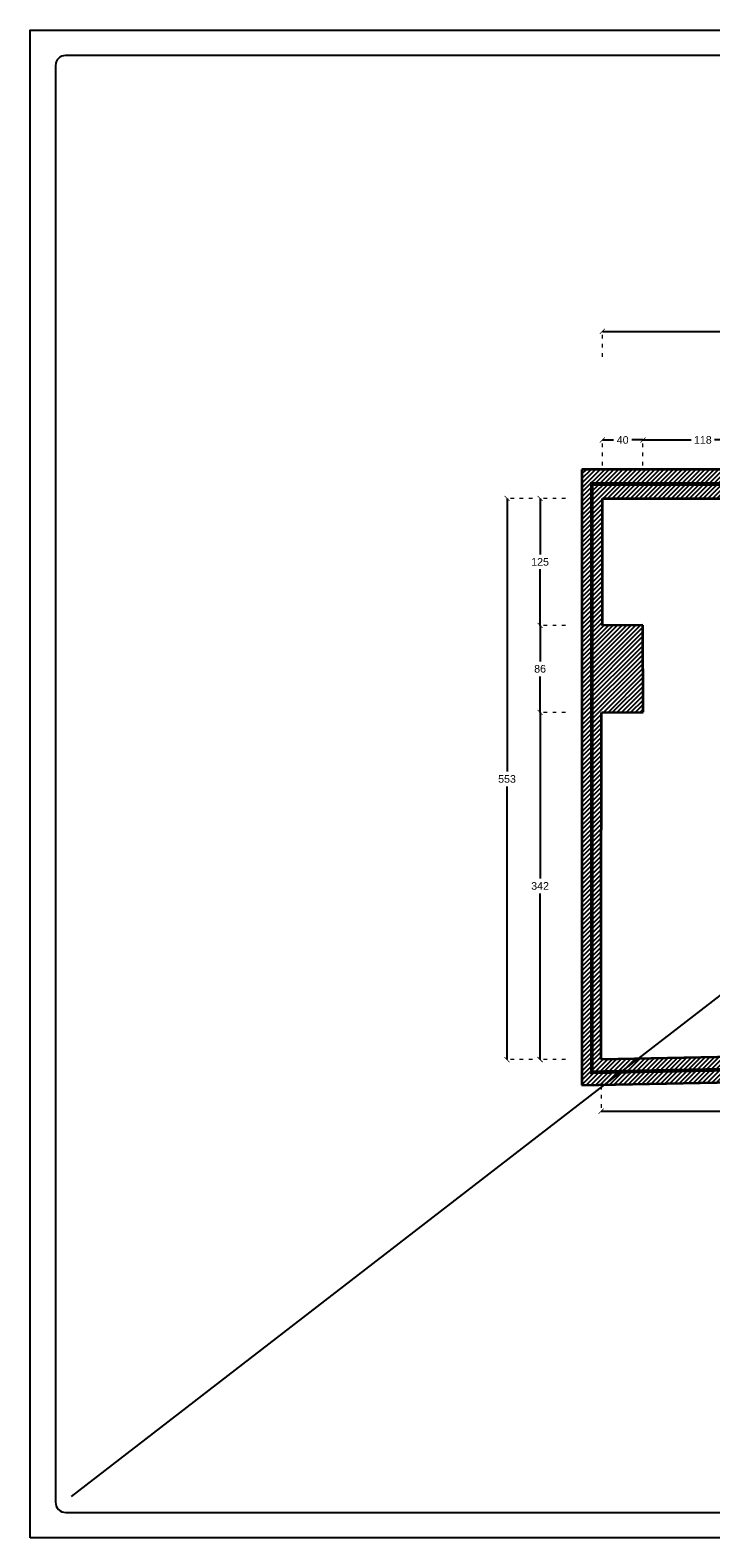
# Model space of a CAD drawing. Header units: centimetres. Extents: x -2854 to 18796, y -762 to 9238.
# Tile 156 of 166: x 4846 to 5517, y 5996 to 7481. Entities that reach past the tile are written whole.
import ezdxf

# ---------------------------------------------------------------- set-up
doc = ezdxf.new("R2010")
doc.units = ezdxf.units.CM
doc.header["$LTSCALE"] = 0.3
doc.linetypes.add('ACAD_ISO03W100', pattern=[30, 12, -18])
doc.linetypes.add('DASHDOT', pattern=[25.4, 12.7, -6.35, 0, -6.35])
doc.layers.add('KK_ARC_AREAS', color=1, linetype='Continuous')
doc.layers.add('XR_EXIST_WALL_HATCH', color=253, linetype='Continuous')
doc.layers.add('KK_DIM', color=253, linetype='Continuous', lineweight=5)
doc.layers.add('XR_EXIST_WALLS_0.2', color=2, linetype='Continuous', lineweight=20)
doc.styles.add('KIKO Milano_Light', font='Arial.ttf')
doc.dimstyles.new('KIKO', dxfattribs={"dimtxt": 1.5, "dimasz": 1, "dimexe": 0, "dimexo": 2, "dimgap": 0.7, "dimtad": 0, "dimtih": 1, "dimtoh": 1, "dimdec": 0, "dimzin": 0, "dimtxsty": 'KIKO Milano_Light', "dimblk": 'ARCHTICK', "dimcen": 0.09, "dimadec": 1, "dimazin": 0, "dimtfac": 1, "dimtdec": 0, "dimtix": 1, "dimtofl": 0, "dimtmove": 0, "dimatfit": 3, "dimldrblk": 'ARCHTICK', "dimfxl": 5, "dimfxlon": 1, "dimtolj": 1, "dimtzin": 0, "dimlwe": 5, "dimarcsym": 0})

# ---------------------------------------------------------------- blocks, each defined once
blk = doc.blocks.new('_ArchTick')
at = {"color": 0, "linetype": 'ByBlock', "const_width": 0.15}
blk.add_lwpolyline([(-0.5, -0.5), (0.5, 0.5)], dxfattribs=at)
blk = doc.blocks.new('*D144')
at = {"layer": 'Defpoints', "color": 0, "transparency": 16777216}
for p in [(5410.2, 7184), (6312.7, 7102.9), (5410.2, 7019.4)]:
    blk.add_point(p, dxfattribs=at)
at = {"layer": 'KK_DIM', "color": 0, "linetype": 'ACAD_ISO03W100', "lineweight": 5, "transparency": 16777216}
for p, q in [((5410.2, 7159), (5410.2, 7184)), ((6312.7, 7159), (6312.7, 7184))]:
    blk.add_line(p, q, dxfattribs=at)
at = {"layer": 'KK_DIM', "color": 0, "lineweight": -2, "transparency": 16777216}
for p, q in [((5410.2, 7184), (5849.7, 7184)), ((6312.7, 7184), (5873.2, 7184))]:
    blk.add_line(p, q, dxfattribs=at)
at = {"layer": 'KK_DIM', "color": 0, "lineweight": -2, "transparency": 16777216, "xscale": 5, "yscale": 5, "zscale": 5, "rotation": 180}
blk.add_blockref('_ArchTick', (5410.2, 7184), dxfattribs=at)
at = {"layer": 'KK_DIM', "color": 0, "lineweight": -2, "transparency": 16777216, "xscale": 5, "yscale": 5, "zscale": 5}
blk.add_blockref('_ArchTick', (6312.7, 7184), dxfattribs=at)
at = {"layer": 'KK_DIM', "color": 0, "transparency": 16777216, "insert": (5861.4, 7184), "char_height": 7.5, "attachment_point": 5, "style": 'KIKO Milano_Light'}
blk.add_mtext('\\A1;903', dxfattribs=at)
blk = doc.blocks.new('*D145')
at = {"layer": 'Defpoints', "color": 0, "transparency": 16777216}
for p in [(5410.2, 7077), (5410.2, 7019.4), (5450.2, 6894.5)]:
    blk.add_point(p, dxfattribs=at)
at = {"layer": 'KK_DIM', "color": 0, "linetype": 'ACAD_ISO03W100', "lineweight": 5, "transparency": 16777216}
for p, q in [((5410.2, 7052), (5410.2, 7077)), ((5450.2, 7052), (5450.2, 7077))]:
    blk.add_line(p, q, dxfattribs=at)
at = {"layer": 'KK_DIM', "color": 0, "lineweight": -2, "transparency": 16777216}
for p, q in [((5410.2, 7077), (5421.2, 7077)), ((5450.2, 7077), (5439.2, 7077))]:
    blk.add_line(p, q, dxfattribs=at)
at = {"layer": 'KK_DIM', "color": 0, "lineweight": -2, "transparency": 16777216, "xscale": 5, "yscale": 5, "zscale": 5, "rotation": 180}
blk.add_blockref('_ArchTick', (5410.2, 7077), dxfattribs=at)
at = {"layer": 'KK_DIM', "color": 0, "lineweight": -2, "transparency": 16777216, "xscale": 5, "yscale": 5, "zscale": 5}
blk.add_blockref('_ArchTick', (5450.2, 7077), dxfattribs=at)
at = {"layer": 'KK_DIM', "color": 0, "transparency": 16777216, "insert": (5430.2, 7077), "char_height": 7.5, "attachment_point": 5, "style": 'KIKO Milano_Light'}
blk.add_mtext('\\A1;40', dxfattribs=at)
blk = doc.blocks.new('*D146')
at = {"layer": 'Defpoints', "color": 0, "transparency": 16777216}
for p in [(5410.2, 7019.4), (5348.8, 6894.4), (5410.2, 6894.4)]:
    blk.add_point(p, dxfattribs=at)
at = {"layer": 'KK_DIM', "color": 0, "linetype": 'ACAD_ISO03W100', "lineweight": 5, "transparency": 16777216}
for p, q in [((5373.8, 7019.4), (5348.8, 7019.4)), ((5373.8, 6894.4), (5348.8, 6894.4))]:
    blk.add_line(p, q, dxfattribs=at)
at = {"layer": 'KK_DIM', "color": 0, "lineweight": -2, "transparency": 16777216}
for p, q in [((5348.8, 7019.4), (5348.8, 6964.2)), ((5348.8, 6894.4), (5348.8, 6949.6))]:
    blk.add_line(p, q, dxfattribs=at)
at = {"layer": 'KK_DIM', "color": 0, "lineweight": -2, "transparency": 16777216, "xscale": 5, "yscale": 5, "zscale": 5}
for p, rotation in [((5348.8, 7019.4), 90), ((5348.8, 6894.4), 270)]:
    blk.add_blockref('_ArchTick', p, dxfattribs=dict(at, rotation=rotation))
at = {"layer": 'KK_DIM', "color": 0, "transparency": 16777216, "insert": (5348.8, 6956.9), "char_height": 7.5, "attachment_point": 5, "style": 'KIKO Milano_Light'}
blk.add_mtext('\\A1;125', dxfattribs=at)
blk = doc.blocks.new('*D147')
at = {"layer": 'Defpoints', "color": 0, "transparency": 16777216}
for p in [(5410.2, 6894.4), (5348.8, 6808.7), (5409.4, 6808.7)]:
    blk.add_point(p, dxfattribs=at)
at = {"layer": 'KK_DIM', "color": 0, "linetype": 'ACAD_ISO03W100', "lineweight": 5, "transparency": 16777216}
for p, q in [((5373.8, 6894.4), (5348.8, 6894.4)), ((5373.8, 6808.7), (5348.8, 6808.7))]:
    blk.add_line(p, q, dxfattribs=at)
at = {"layer": 'KK_DIM', "color": 0, "lineweight": -2, "transparency": 16777216}
for p, q in [((5348.8, 6894.4), (5348.8, 6858.9)), ((5348.8, 6808.7), (5348.8, 6844.2))]:
    blk.add_line(p, q, dxfattribs=at)
at = {"layer": 'KK_DIM', "color": 0, "lineweight": -2, "transparency": 16777216, "xscale": 5, "yscale": 5, "zscale": 5}
for p, rotation in [((5348.8, 6894.4), 90), ((5348.8, 6808.7), 270)]:
    blk.add_blockref('_ArchTick', p, dxfattribs=dict(at, rotation=rotation))
at = {"layer": 'KK_DIM', "color": 0, "transparency": 16777216, "insert": (5348.8, 6851.6), "char_height": 7.5, "attachment_point": 5, "style": 'KIKO Milano_Light'}
blk.add_mtext('\\A1;86', dxfattribs=at)
blk = doc.blocks.new('*D148')
at = {"layer": 'Defpoints', "color": 0, "transparency": 16777216}
for p in [(5409.4, 6808.7), (5348.8, 6466.7), (5409, 6466.7)]:
    blk.add_point(p, dxfattribs=at)
at = {"layer": 'KK_DIM', "color": 0, "linetype": 'ACAD_ISO03W100', "lineweight": 5, "transparency": 16777216}
for p, q in [((5373.8, 6808.7), (5348.8, 6808.7)), ((5373.8, 6466.7), (5348.8, 6466.7))]:
    blk.add_line(p, q, dxfattribs=at)
at = {"layer": 'KK_DIM', "color": 0, "lineweight": -2, "transparency": 16777216}
for p, q in [((5348.8, 6808.7), (5348.8, 6645.1)), ((5348.8, 6466.7), (5348.8, 6630.4))]:
    blk.add_line(p, q, dxfattribs=at)
at = {"layer": 'KK_DIM', "color": 0, "lineweight": -2, "transparency": 16777216, "xscale": 5, "yscale": 5, "zscale": 5}
for p, rotation in [((5348.8, 6808.7), 90), ((5348.8, 6466.7), 270)]:
    blk.add_blockref('_ArchTick', p, dxfattribs=dict(at, rotation=rotation))
at = {"layer": 'KK_DIM', "color": 0, "transparency": 16777216, "insert": (5348.8, 6637.7), "char_height": 7.5, "attachment_point": 5, "style": 'KIKO Milano_Light'}
blk.add_mtext('\\A1;342', dxfattribs=at)
blk = doc.blocks.new('*D149')
at = {"layer": 'Defpoints', "color": 0, "transparency": 16777216}
for p in [(5316.2, 7019.4), (5410.2, 7019.4), (5409, 6466.7)]:
    blk.add_point(p, dxfattribs=at)
at = {"layer": 'KK_DIM', "color": 0, "linetype": 'ACAD_ISO03W100', "lineweight": 5, "transparency": 16777216}
for p, q in [((5341.2, 7019.4), (5316.2, 7019.4)), ((5341.2, 6466.7), (5316.2, 6466.7))]:
    blk.add_line(p, q, dxfattribs=at)
at = {"layer": 'KK_DIM', "color": 0, "lineweight": -2, "transparency": 16777216}
for p, q in [((5316.2, 7019.4), (5316.2, 6750.4)), ((5316.2, 6466.7), (5316.2, 6735.7))]:
    blk.add_line(p, q, dxfattribs=at)
at = {"layer": 'KK_DIM', "color": 0, "lineweight": -2, "transparency": 16777216, "xscale": 5, "yscale": 5, "zscale": 5}
for p, rotation in [((5316.2, 7019.4), 90), ((5316.2, 6466.7), 270)]:
    blk.add_blockref('_ArchTick', p, dxfattribs=dict(at, rotation=rotation))
at = {"layer": 'KK_DIM', "color": 0, "transparency": 16777216, "insert": (5316.2, 6743.1), "char_height": 7.5, "attachment_point": 5, "style": 'KIKO Milano_Light'}
blk.add_mtext('\\A1;553', dxfattribs=at)
blk = doc.blocks.new('*D150')
at = {"layer": 'Defpoints', "color": 0, "transparency": 16777216}
for p in [(5818, 6474.9), (5409, 6466.7), (5818, 6415.9)]:
    blk.add_point(p, dxfattribs=at)
at = {"layer": 'KK_DIM', "color": 0, "linetype": 'ACAD_ISO03W100', "lineweight": 5, "transparency": 16777216}
for p, q in [((5409, 6440.9), (5409, 6415.9)), ((5818, 6440.9), (5818, 6415.9))]:
    blk.add_line(p, q, dxfattribs=at)
at = {"layer": 'KK_DIM', "color": 0, "lineweight": -2, "transparency": 16777216}
for p, q in [((5409, 6415.9), (5601.6, 6415.9)), ((5818, 6415.9), (5625.4, 6415.9))]:
    blk.add_line(p, q, dxfattribs=at)
at = {"layer": 'KK_DIM', "color": 0, "lineweight": -2, "transparency": 16777216, "xscale": 5, "yscale": 5, "zscale": 5, "rotation": 180}
blk.add_blockref('_ArchTick', (5409, 6415.9), dxfattribs=at)
at = {"layer": 'KK_DIM', "color": 0, "lineweight": -2, "transparency": 16777216, "xscale": 5, "yscale": 5, "zscale": 5}
blk.add_blockref('_ArchTick', (5818, 6415.9), dxfattribs=at)
at = {"layer": 'KK_DIM', "color": 0, "transparency": 16777216, "insert": (5613.5, 6415.9), "char_height": 7.5, "attachment_point": 5, "style": 'KIKO Milano_Light'}
blk.add_mtext('\\A1;409', dxfattribs=at)
blk = doc.blocks.new('*D187')
at = {"layer": 'Defpoints', "color": 0, "transparency": 16777216}
for p in [(5568.2, 7077), (5450.2, 6894.5), (5568.2, 6894.8)]:
    blk.add_point(p, dxfattribs=at)
at = {"layer": 'KK_DIM', "color": 0, "linetype": 'ACAD_ISO03W100', "lineweight": 5, "transparency": 16777216}
for p, q in [((5450.2, 7052), (5450.2, 7077)), ((5568.2, 7052), (5568.2, 7077))]:
    blk.add_line(p, q, dxfattribs=at)
at = {"layer": 'KK_DIM', "color": 0, "lineweight": -2, "transparency": 16777216}
for p, q in [((5450.2, 7077), (5497.7, 7077)), ((5568.2, 7077), (5520.6, 7077))]:
    blk.add_line(p, q, dxfattribs=at)
at = {"layer": 'KK_DIM', "color": 0, "lineweight": -2, "transparency": 16777216, "xscale": 5, "yscale": 5, "zscale": 5, "rotation": 180}
blk.add_blockref('_ArchTick', (5450.2, 7077), dxfattribs=at)
at = {"layer": 'KK_DIM', "color": 0, "lineweight": -2, "transparency": 16777216, "xscale": 5, "yscale": 5, "zscale": 5}
blk.add_blockref('_ArchTick', (5568.2, 7077), dxfattribs=at)
at = {"layer": 'KK_DIM', "color": 0, "transparency": 16777216, "insert": (5509.2, 7077), "char_height": 7.5, "attachment_point": 5, "style": 'KIKO Milano_Light'}
blk.add_mtext('\\A1;118', dxfattribs=at)

msp = doc.modelspace()

# ---------------------------------------------------------------- hatches: boundary and pattern name
at = {"layer": 'XR_EXIST_WALL_HATCH'}
h = msp.add_hatch(dxfattribs=at)
h.set_pattern_fill('ANSI31', color=256)
h.set_pattern_definition([(45, (5871.251, -759.636), (-2.245064, 2.245064), [])])
h.paths.add_polyline_path([(5743, 7047.9), (5390.1, 7047.9), (5390.1, 6441.4), (5839.8, 6450.4), (5838.7, 6810), (6260.5, 6811.2), (6259.7, 6875.1), (6386.6, 6876.7), (6386.6, 7001.5), (6338.3, 7001.5), (6338.3, 7130.5), (6262.2, 7128.9), (6262.4, 7115.9), (6262.7, 7101.9), (6312.7, 7102.9), (6312.4, 7075.9), (6318.4, 7075.8), (6316.1, 6988.2), (6373.6, 6987.4), (6373.5, 6893.4), (6246.4, 6891.8), (6246.9, 6841.8), (6129.9, 6841.5), (6129.7, 6896.5), (6061.3, 6896.3), (5568.2, 6894.8), (5568.4, 6809.2), (5817.4, 6809.9), (5818, 6474.9), (5409, 6466.7), (5409.1, 6577.2), (5409.4, 6808.7), (5450.4, 6808.9), (5450.2, 6894.5), (5410.2, 6894.4), (5410.2, 7019.4), (5410.2, 7019.4), (5771.5, 7019.4), (5771.5, 7093.4), (5832.5, 7093.4), (5832.5, 7082.4), (5886.5, 7082.4), (5886.5, 7108.4), (5977.5, 7109.1), (5977.4, 7125), (5742.3, 7122.7)])

# ---------------------------------------------------------------- linework, layer by layer
msp.add_lwpolyline([(4846.2, 5995.7), (4846.2, 7480.7), (6946.2, 7480.7), (6946.2, 5995.7)], close=True)
msp.add_lwpolyline([(4871.2, 6030.7, 0.416298), (4881.3, 6020.7), (6731.2, 6020.7, -0.414214), (6721.2, 6030.7), (6721.2, 7455.7), (4881.2, 7455.7, 0.414213), (4871.2, 7445.7)], format="xyb", close=True)
msp.add_lwpolyline([(4887.1, 6036.5), (6705.3, 7439.8)])
at = {"layer": 'KK_ARC_AREAS', "color": 14, "linetype": 'DASHDOT', "true_color": 0xa50000, "const_width": 3.75}
msp.add_lwpolyline([(5399.8, 6454.2), (5399.8, 7033.6), (5757.3, 7033.6), (5757, 7108), (5829, 7108), (5829, 7116.2), (6262.4, 7115.4), (6327.4, 7115.4), (6327.3, 6994.7), (6380.1, 6994.4), (6380.1, 6987.3), (6380.1, 6884.9), (6253, 6883.4), (6253.6, 6826.6), (6129.9, 6826.2), (5979, 6825.7), (5978.9, 6853.2), (5827.9, 6852.8), (5828.1, 6810), (5829.1, 6462.6), (5399.8, 6454.2)], close=True, dxfattribs=at)
at = {"layer": 'XR_EXIST_WALLS_0.2', "linetype": 'Continuous', "lineweight": 35, "flags": 128}
for points in [[(5743, 7047.9), (5390.1, 7047.9)], [(5390.1, 7047.9), (5390.1, 6441.4)], [(5410.2, 6894.4), (5410.2, 7019.4)], [(5410.2, 7019.4), (5410.2, 7019.4)], [(5410.2, 7019.4), (5771.5, 7019.4)], [(5450.2, 6894.5), (5410.2, 6894.4)], [(5450.4, 6808.9), (5450.2, 6894.5)], [(5409.1, 6577.2), (5409.4, 6808.7)], [(5409.4, 6808.7), (5450.4, 6808.9)], [(5409, 6466.7), (5409.1, 6577.2)], [(5818, 6474.9), (5409, 6466.7)], [(5390.1, 6441.4), (5839.8, 6450.4)]]:
    msp.add_lwpolyline(points, dxfattribs=at)

# ---------------------------------------------------------------- dimensions: what is measured, and where the dimension line sits
at = {"layer": 'KK_DIM'}
for base, p1, p2, picture, middle in [((5410.1662, 7184.0443), (6312.7178, 7102.9215), (5410.1662, 7019.3802), '*D144', (5861.442, 7184.0443)), ((5410.2, 7077), (5450.2, 6894.5), (5410.2, 7019.4), '*D145', (5430.2, 7077)), ((5568.2, 7077), (5450.2, 6894.5), (5568.2, 6894.8), '*D187', (5509.2, 7077)), ((5818, 6415.9), (5409, 6466.7), (5818, 6474.9), '*D150', (5613.5, 6415.9))]:
    dim = msp.add_linear_dim(base=base, p1=p1, p2=p2, dimstyle='KIKO', override={"dimscale": 0, "dimpost": '\\X', "dimcen": 0.0018}, dxfattribs=at)
    dim.commit()
    dim.dimension.update_dxf_attribs({"geometry": picture, "text_midpoint": middle})
for base, p1, p2, picture, middle in [((5316.2, 7019.4), (5409, 6466.7), (5410.2, 7019.4), '*D149', (5316.2, 6743.1)), ((5348.8, 6894.4), (5410.2, 7019.4), (5410.2, 6894.4), '*D146', (5348.8, 6956.9)), ((5348.8, 6808.7), (5410.2, 6894.4), (5409.4, 6808.7), '*D147', (5348.8, 6851.6)), ((5348.8, 6466.7), (5409.4, 6808.7), (5409, 6466.7), '*D148', (5348.8, 6637.7))]:
    dim = msp.add_linear_dim(base=base, p1=p1, p2=p2, angle=90, dimstyle='KIKO', override={"dimscale": 0, "dimpost": '\\X', "dimcen": 0.0018}, dxfattribs=at)
    dim.commit()
    dim.dimension.update_dxf_attribs({"geometry": picture, "text_midpoint": middle})

doc.saveas('drawing.dxf')
